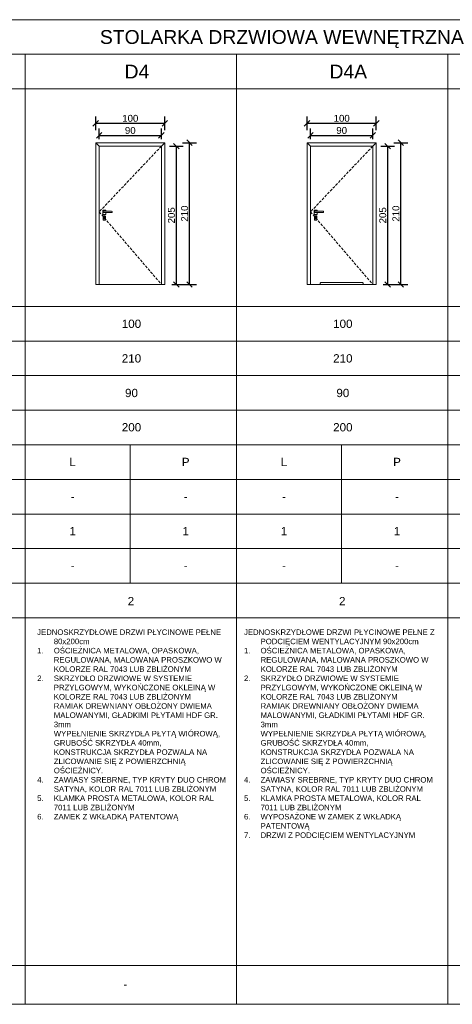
# Model space of a CAD drawing. Header units: millimetres. Extents: x -2720 to 125583, y -8970 to 34912.
# Tile 86 of 105: x 31658 to 32283, y 31447 to 32870. Entities that reach past the tile are written whole.
import ezdxf
from ezdxf.enums import TextEntityAlignment as Align

# ---------------------------------------------------------------- set-up
doc = ezdxf.new("R2010")
doc.units = ezdxf.units.MM
doc.linetypes.add('HIDDEN', pattern=[1.905, 1.27, -0.635])
for name, color, linetype, lineweight in [('A - Opisy', 44, 'Continuous', 9), ('A_WIDOK', 141, 'Continuous', 13), ('DRZWI', 20, 'Continuous', 5), ('tabelka', 133, 'Continuous', 5)]:
    doc.layers.add(name, color=color, linetype=linetype, lineweight=lineweight)
doc.styles.add('ARIACE', font='arial.ttf')
doc.styles.get("Standard").update_dxf_attribs({"font": 'arial.ttf'})
doc.dimstyles.new('1 do 100', dxfattribs={"dimtxt": 10, "dimasz": 8, "dimexe": 10, "dimexo": 10, "dimgap": 2, "dimtad": 1, "dimdec": 0, "dimtxsty": 'Standard', "dimblk": 'OBLIQUE', "dimcen": 2.5, "dimadec": 0, "dimazin": 0, "dimtfac": 1, "dimtdec": 0, "dimtmove": 0, "dimatfit": 3, "dimldrblk": 'OBLIQUE', "dimfxl": 10, "dimfxlon": 1, "dimarcsym": 0})

# ---------------------------------------------------------------- blocks, each defined once
blk = doc.blocks.new('_Oblique')
at = {"color": 0, "linetype": 'ByBlock', "lineweight": -2}
blk.add_line((-0.5, -0.5), (0.5, 0.5), dxfattribs=at)
blk = doc.blocks.new('*D654')
at = {"layer": 'A_WIDOK', "color": 0, "linetype": 'ByBlock', "lineweight": -2, "transparency": 16777216}
for p, q in [((31772.6, 32697.2), (31772.6, 32712.8)), ((31862.6, 32697.2), (31862.6, 32712.8)), ((31772.6, 32702.8), (31862.6, 32702.8))]:
    blk.add_line(p, q, dxfattribs=at)
at = {"layer": 'Defpoints', "color": 0, "linetype": 'ByBlock', "transparency": 16777216}
for p in [(31862.6, 32702.8), (31772.6, 32687.2), (31862.6, 32687.2)]:
    blk.add_point(p, dxfattribs=at)
at = {"layer": 'A_WIDOK', "color": 0, "linetype": 'ByBlock', "lineweight": -2, "transparency": 16777216, "xscale": 8, "yscale": 8, "zscale": 8, "rotation": 180}
blk.add_blockref('_Oblique', (31772.6, 32702.8), dxfattribs=at)
at = {"layer": 'A_WIDOK', "color": 0, "linetype": 'ByBlock', "lineweight": -2, "transparency": 16777216, "xscale": 8, "yscale": 8, "zscale": 8}
blk.add_blockref('_Oblique', (31862.6, 32702.8), dxfattribs=at)
at = {"layer": 'A_WIDOK', "color": 0, "linetype": 'ByBlock', "transparency": 16777216, "insert": (31817.6, 32709.9), "char_height": 10, "attachment_point": 5}
blk.add_mtext('90', dxfattribs=at)
blk = doc.blocks.new('*D655')
at = {"layer": 'A_WIDOK', "color": 0, "linetype": 'ByBlock', "lineweight": -2, "transparency": 16777216}
for p, q in [((31874.2, 32687.2), (31894.2, 32687.2)), ((31884.2, 32487.2), (31884.2, 32687.2)), ((31877.6, 32487.2), (31894.2, 32487.2))]:
    blk.add_line(p, q, dxfattribs=at)
at = {"layer": 'Defpoints', "color": 0, "linetype": 'ByBlock', "transparency": 16777216}
for p in [(31862.6, 32687.2), (31884.2, 32687.2), (31867.6, 32487.2)]:
    blk.add_point(p, dxfattribs=at)
at = {"layer": 'A_WIDOK', "color": 0, "linetype": 'ByBlock', "lineweight": -2, "transparency": 16777216, "xscale": 8, "yscale": 8, "zscale": 8}
for p, rotation in [((31884.2, 32687.2), 90), ((31884.2, 32487.2), 270)]:
    blk.add_blockref('_Oblique', p, dxfattribs=dict(at, rotation=rotation))
at = {"layer": 'A_WIDOK', "color": 0, "linetype": 'ByBlock', "transparency": 16777216, "insert": (31877.1, 32587.2), "char_height": 10, "attachment_point": 5, "rotation": 90}
blk.add_mtext('205', dxfattribs=at)
blk = doc.blocks.new('*D656')
at = {"layer": 'A_WIDOK', "color": 0, "linetype": 'ByBlock', "lineweight": -2, "transparency": 16777216}
for p, q in [((31893.2, 32692.2), (31913.2, 32692.2)), ((31903.2, 32487.2), (31903.2, 32692.2)), ((31893.2, 32487.2), (31913.2, 32487.2))]:
    blk.add_line(p, q, dxfattribs=at)
at = {"layer": 'Defpoints', "color": 0, "linetype": 'ByBlock', "transparency": 16777216}
for p in [(31867.6, 32692.2), (31903.2, 32692.2), (31867.6, 32487.2)]:
    blk.add_point(p, dxfattribs=at)
at = {"layer": 'A_WIDOK', "color": 0, "linetype": 'ByBlock', "lineweight": -2, "transparency": 16777216, "xscale": 8, "yscale": 8, "zscale": 8}
for p, rotation in [((31903.2, 32692.2), 90), ((31903.2, 32487.2), 270)]:
    blk.add_blockref('_Oblique', p, dxfattribs=dict(at, rotation=rotation))
at = {"layer": 'A_WIDOK', "color": 0, "linetype": 'ByBlock', "transparency": 16777216, "insert": (31896.1, 32589.7), "char_height": 10, "attachment_point": 5, "rotation": 90}
blk.add_mtext('210', dxfattribs=at)
blk = doc.blocks.new('*D657')
at = {"layer": 'A_WIDOK', "color": 0, "linetype": 'ByBlock', "lineweight": -2, "transparency": 16777216}
for p, q in [((31767.6, 32710.3), (31767.6, 32730.3)), ((31867.6, 32710.3), (31867.6, 32730.3)), ((31767.6, 32720.3), (31867.6, 32720.3))]:
    blk.add_line(p, q, dxfattribs=at)
at = {"layer": 'Defpoints', "color": 0, "linetype": 'ByBlock', "transparency": 16777216}
for p in [(31867.6, 32720.3), (31767.6, 32692.2), (31867.6, 32692.2)]:
    blk.add_point(p, dxfattribs=at)
at = {"layer": 'A_WIDOK', "color": 0, "linetype": 'ByBlock', "lineweight": -2, "transparency": 16777216, "xscale": 8, "yscale": 8, "zscale": 8, "rotation": 180}
blk.add_blockref('_Oblique', (31767.6, 32720.3), dxfattribs=at)
at = {"layer": 'A_WIDOK', "color": 0, "linetype": 'ByBlock', "lineweight": -2, "transparency": 16777216, "xscale": 8, "yscale": 8, "zscale": 8}
blk.add_blockref('_Oblique', (31867.6, 32720.3), dxfattribs=at)
at = {"layer": 'A_WIDOK', "color": 0, "linetype": 'ByBlock', "transparency": 16777216, "insert": (31817.6, 32727.4), "char_height": 10, "attachment_point": 5}
blk.add_mtext('100', dxfattribs=at)
blk = doc.blocks.new('*D658')
at = {"layer": 'A_WIDOK', "color": 0, "linetype": 'ByBlock', "lineweight": -2, "transparency": 16777216}
for p, q in [((32078.2, 32697.2), (32078.2, 32712.8)), ((32168.2, 32697.2), (32168.2, 32712.8)), ((32078.2, 32702.8), (32168.2, 32702.8))]:
    blk.add_line(p, q, dxfattribs=at)
at = {"layer": 'Defpoints', "color": 0, "linetype": 'ByBlock', "transparency": 16777216}
for p in [(32168.2, 32702.8), (32078.2, 32687.2), (32168.2, 32687.2)]:
    blk.add_point(p, dxfattribs=at)
at = {"layer": 'A_WIDOK', "color": 0, "linetype": 'ByBlock', "lineweight": -2, "transparency": 16777216, "xscale": 8, "yscale": 8, "zscale": 8, "rotation": 180}
blk.add_blockref('_Oblique', (32078.2, 32702.8), dxfattribs=at)
at = {"layer": 'A_WIDOK', "color": 0, "linetype": 'ByBlock', "lineweight": -2, "transparency": 16777216, "xscale": 8, "yscale": 8, "zscale": 8}
blk.add_blockref('_Oblique', (32168.2, 32702.8), dxfattribs=at)
at = {"layer": 'A_WIDOK', "color": 0, "linetype": 'ByBlock', "transparency": 16777216, "insert": (32123.2, 32709.9), "char_height": 10, "attachment_point": 5}
blk.add_mtext('90', dxfattribs=at)
blk = doc.blocks.new('*D659')
at = {"layer": 'A_WIDOK', "color": 0, "linetype": 'ByBlock', "lineweight": -2, "transparency": 16777216}
for p, q in [((32179.7, 32687.2), (32199.7, 32687.2)), ((32189.7, 32487.2), (32189.7, 32687.2)), ((32183.2, 32487.2), (32199.7, 32487.2))]:
    blk.add_line(p, q, dxfattribs=at)
at = {"layer": 'Defpoints', "color": 0, "linetype": 'ByBlock', "transparency": 16777216}
for p in [(32168.2, 32687.2), (32189.7, 32687.2), (32173.2, 32487.2)]:
    blk.add_point(p, dxfattribs=at)
at = {"layer": 'A_WIDOK', "color": 0, "linetype": 'ByBlock', "lineweight": -2, "transparency": 16777216, "xscale": 8, "yscale": 8, "zscale": 8}
for p, rotation in [((32189.7, 32687.2), 90), ((32189.7, 32487.2), 270)]:
    blk.add_blockref('_Oblique', p, dxfattribs=dict(at, rotation=rotation))
at = {"layer": 'A_WIDOK', "color": 0, "linetype": 'ByBlock', "transparency": 16777216, "insert": (32182.6, 32587.2), "char_height": 10, "attachment_point": 5, "rotation": 90}
blk.add_mtext('205', dxfattribs=at)
blk = doc.blocks.new('*D660')
at = {"layer": 'A_WIDOK', "color": 0, "linetype": 'ByBlock', "lineweight": -2, "transparency": 16777216}
for p, q in [((32198.7, 32692.2), (32218.7, 32692.2)), ((32208.7, 32487.2), (32208.7, 32692.2)), ((32198.7, 32487.2), (32218.7, 32487.2))]:
    blk.add_line(p, q, dxfattribs=at)
at = {"layer": 'Defpoints', "color": 0, "linetype": 'ByBlock', "transparency": 16777216}
for p in [(32173.2, 32692.2), (32208.7, 32692.2), (32173.2, 32487.2)]:
    blk.add_point(p, dxfattribs=at)
at = {"layer": 'A_WIDOK', "color": 0, "linetype": 'ByBlock', "lineweight": -2, "transparency": 16777216, "xscale": 8, "yscale": 8, "zscale": 8}
for p, rotation in [((32208.7, 32692.2), 90), ((32208.7, 32487.2), 270)]:
    blk.add_blockref('_Oblique', p, dxfattribs=dict(at, rotation=rotation))
at = {"layer": 'A_WIDOK', "color": 0, "linetype": 'ByBlock', "transparency": 16777216, "insert": (32201.6, 32589.7), "char_height": 10, "attachment_point": 5, "rotation": 90}
blk.add_mtext('210', dxfattribs=at)
blk = doc.blocks.new('*D661')
at = {"layer": 'A_WIDOK', "color": 0, "linetype": 'ByBlock', "lineweight": -2, "transparency": 16777216}
for p, q in [((32073.2, 32710.3), (32073.2, 32730.3)), ((32173.2, 32710.3), (32173.2, 32730.3)), ((32073.2, 32720.3), (32173.2, 32720.3))]:
    blk.add_line(p, q, dxfattribs=at)
at = {"layer": 'Defpoints', "color": 0, "linetype": 'ByBlock', "transparency": 16777216}
for p in [(32173.2, 32720.3), (32073.2, 32692.2), (32173.2, 32692.2)]:
    blk.add_point(p, dxfattribs=at)
at = {"layer": 'A_WIDOK', "color": 0, "linetype": 'ByBlock', "lineweight": -2, "transparency": 16777216, "xscale": 8, "yscale": 8, "zscale": 8, "rotation": 180}
blk.add_blockref('_Oblique', (32073.2, 32720.3), dxfattribs=at)
at = {"layer": 'A_WIDOK', "color": 0, "linetype": 'ByBlock', "lineweight": -2, "transparency": 16777216, "xscale": 8, "yscale": 8, "zscale": 8}
blk.add_blockref('_Oblique', (32173.2, 32720.3), dxfattribs=at)
at = {"layer": 'A_WIDOK', "color": 0, "linetype": 'ByBlock', "transparency": 16777216, "insert": (32123.2, 32727.4), "char_height": 10, "attachment_point": 5}
blk.add_mtext('100', dxfattribs=at)

msp = doc.modelspace()

# ---------------------------------------------------------------- linework, layer by layer
at = {"layer": 'A_WIDOK', "linetype": 'HIDDEN', "ltscale": 3}
for points in [[(31862.64, 32687.2), (31772.64, 32592.2), (31862.64, 32487.2)], [(32168.17, 32687.2), (32078.17, 32592.2), (32168.17, 32487.2)]]:
    msp.add_lwpolyline(points, dxfattribs=at)
at = {"layer": 'DRZWI'}
for p, q in [((31772.64, 32687.2), (31767.64, 32692.2)), ((31862.64, 32687.2), (31867.64, 32692.2)), ((32078.17, 32687.2), (32073.17, 32692.2)), ((32168.17, 32687.2), (32173.17, 32692.2))]:
    msp.add_line(p, q, dxfattribs=at)
for points in [[(31767.64, 32487.2), (31767.64, 32692.2), (31867.64, 32692.2), (31867.64, 32487.2)], [(31772.64, 32487.2), (31772.64, 32687.2), (31862.64, 32687.2), (31862.64, 32487.2)], [(32073.17, 32487.2), (32073.17, 32692.2), (32173.17, 32692.2), (32173.17, 32487.2)], [(32078.17, 32487.2), (32078.17, 32687.2), (32168.17, 32687.2), (32168.17, 32487.2)], [(31778.85, 32593.22), (31790.67, 32593.24)], [(31779.76, 32583.79), (31779.76, 32582.01)], [(31780.13, 32583.79), (31780.13, 32582)], [(32084.39, 32593.22), (32096.2, 32593.24)], [(32085.29, 32583.79), (32085.29, 32582.01)], [(32085.67, 32583.79), (32085.67, 32582)], [(31867.64, 32487.2), (31767.64, 32487.2)], [(32173.17, 32487.2), (32073.17, 32487.2)]]:
    msp.add_lwpolyline(points, dxfattribs=at)
for points in [[(31782.1, 32593.23), (31782.1, 32594.07, 0.4707029), (31781.38, 32594.82), (31778.49, 32594.82, 0.3870514), (31777.78, 32594.07), (31777.78, 32589.07, 0.3800833), (31778.5, 32588.32), (31781.38, 32588.32, 0.3440053), (31782.1, 32589.07), (31782.1, 32591.17)], [(31778.85, 32593.22, 0.6968402), (31778.85, 32591.17), (31790.67, 32591.17)], [(32087.64, 32593.23), (32087.64, 32594.07, 0.4707029), (32086.92, 32594.82), (32084.03, 32594.82, 0.3870514), (32083.32, 32594.07), (32083.32, 32589.07, 0.3800833), (32084.04, 32588.32), (32086.92, 32588.32, 0.3440053), (32087.64, 32589.07), (32087.64, 32591.17)], [(32084.39, 32593.22, 0.6968402), (32084.39, 32591.17), (32096.2, 32591.17)]]:
    msp.add_lwpolyline(points, format="xyb", dxfattribs=at)
for points in [[(31779.1, 32580.03), (31780.8, 32580.03, 0.3440053), (31781.55, 32580.81), (31781.55, 32585.75, 0.4707029), (31780.8, 32586.53), (31779.08, 32586.53, 0.3870514), (31778.35, 32585.75), (31778.35, 32580.81, 0.3800833)], [(32084.63, 32580.03), (32086.34, 32580.03, 0.3440053), (32087.09, 32580.81), (32087.09, 32585.75, 0.4707029), (32086.34, 32586.53), (32084.62, 32586.53, 0.3870514), (32083.89, 32585.75), (32083.89, 32580.81, 0.3800833)], [(32093.67, 32490.2), (32152.67, 32490.2, -0.4525344), (32154.17, 32488.7), (32154.17, 32487.2), (32092.17, 32487.2), (32092.17, 32488.7, -0.4525344)]]:
    msp.add_lwpolyline(points, format="xyb", close=True, dxfattribs=at)
for centre in [(31779.94, 32584.47), (32085.48, 32584.47)]:
    msp.add_circle(centre, 0.704, dxfattribs=at)
for centre, radius, start, end in [((31779.94, 32582), 0.187, 179.98289, 0.01711), ((31790.54, 32592.2), 1.04, 276.76216, 83.23784), ((32085.48, 32582), 0.187, 179.98289, 0.01711), ((32096.08, 32592.2), 1.04, 276.76216, 83.23784)]:
    msp.add_arc(centre, radius, start, end, dxfattribs=at)
at = {"layer": 'tabelka'}
for p, q in [((30290.81, 32870.03), (33804.16, 32870.03)), ((30290.81, 32820.03), (33804.16, 32820.03)), ((31665.41, 32820.03), (31665.41, 31446.62)), ((31970.94, 32820.03), (31970.94, 31446.62)), ((32276.48, 32820.03), (32276.48, 31446.62)), ((30290.81, 32770.03), (33804.16, 32770.03)), ((30290.81, 32455.42), (33804.16, 32455.42)), ((30400.63, 32405.42), (33804.16, 32405.42)), ((30290.81, 32355.42), (33804.16, 32355.42)), ((30400.63, 32305.42), (33804.16, 32305.42)), ((30290.81, 32255.42), (33804.16, 32255.42)), ((30290.81, 32205.42), (33804.16, 32205.42)), ((30333.44, 32205.42), (33804.16, 32205.42)), ((30333.44, 32155.42), (33804.16, 32155.42)), ((30333.44, 32105.42), (33804.16, 32105.42)), ((30290.81, 32055.42), (33804.16, 32055.42)), ((30333.44, 32055.42), (33804.16, 32055.42)), ((30290.81, 32005.42), (33804.16, 32005.42)), ((30290.81, 31502.85), (33804.16, 31502.85)), ((30290.81, 31446.62), (33804.16, 31446.62))]:
    msp.add_line(p, q, dxfattribs=at)
for points in [[(31817.64, 32255.42), (31817.64, 32055.42)], [(32123.17, 32255.42), (32123.17, 32055.42)]]:
    msp.add_lwpolyline(points, dxfattribs=at)

# ---------------------------------------------------------------- texts
at = {"layer": 'A - Opisy', "style": 'ARIACE'}
for s, p in [('STOLARKA DRZWIOWA WEWNĘTRZNA', (32036.74, 32845.03)), ('D4', (31827.2, 32795.03)), ('D4A', (32132.73, 32795.03))]:
    msp.add_text(s, height=20, dxfattribs=at).set_placement(p, align=Align.MIDDLE_CENTER)
at = {"layer": 'A - Opisy'}
for s, p in [('100', (31819.31, 32430.42)), ('100', (32124.85, 32430.42)), ('210', (31819.31, 32380.42)), ('210', (32124.85, 32380.42)), ('90', (31819.34, 32330.42)), ('90', (32124.88, 32330.42)), ('200', (31819.34, 32280.85)), ('200', (32124.88, 32280.85)), ('L', (31734.29, 32230.68)), ('P', (31897.7, 32230.68)), ('L', (32039.83, 32230.68)), ('P', (32203.24, 32230.68)), ('-', (31734.29, 32180.68)), ('-', (31897.7, 32180.68)), ('-', (32039.83, 32180.68)), ('-', (32203.24, 32180.68)), ('1', (31734.29, 32130.68)), ('1', (31897.7, 32130.68)), ('1', (32039.83, 32130.68)), ('1', (32203.24, 32130.68)), ('-', (31734.29, 32080.68)), ('-', (31897.7, 32080.68)), ('-', (32039.83, 32080.68)), ('-', (32203.24, 32080.68)), ('2', (31818.5, 32029.46)), ('2', (32124.03, 32029.46))]:
    msp.add_text(s, height=12, dxfattribs=at).set_placement(p, align=Align.MIDDLE_CENTER)
msp.add_text('-', height=12, dxfattribs=at).set_placement((31807.72, 31469.64))
at = {"layer": 'A - Opisy', "char_height": 8, "width": 295.9317, "attachment_point": 1}
for s, insert in [('\\pxi-3,l5,t5;JEDNOSKRZYDŁOWE DRZWI PŁYCINOWE PEŁNE 80x200cm\\P1.^IOŚCIEŻNICA METALOWA, OPASKOWA, REGULOWANA, MALOWANA PROSZKOWO W KOLORZE RAL 7043 LUB ZBLIŻONYM\\P2.^ISKRZYDŁO DRZWIOWE W SYSTEMIE PRZYLGOWYM, WYKOŃCZONE OKLEINĄ W KOLORZE RAL 7043 LUB ZBLIŻONYM\\P^IRAMIAK DREWNIANY OBŁOŻONY DWIEMA MALOWANYMI, GŁADKIMI PŁYTAMI HDF GR. 3mm\\P^IWYPEŁNIENIE SKRZYDŁA PŁYTĄ WIÓROWĄ, GRUBOŚĆ SKRZYDŁA 40mm,\\P^IKONSTRUKCJA SKRZYDŁA POZWALA NA ZLICOWANIE SIĘ Z POWIERZCHNIĄ OŚCIEŻNICY.\\P4.^IZAWIASY SREBRNE, TYP KRYTY DUO CHROM SATYNA, KOLOR RAL 7011 LUB ZBLIŻONYM\\P5.^IKLAMKA PROSTA METALOWA, KOLOR RAL 7011 LUB ZBLIŻONYM\\P6.^IZAMEK Z WKŁADKĄ PATENTOWĄ', (31667.05, 31988.59)), ('\\pxi-3,l5,t5;JEDNOSKRZYDŁOWE DRZWI PŁYCINOWE PEŁNE Z PODCIĘCIEM WENTYLACYJNYM 90x200cm\\P1.^IOŚCIEŻNICA METALOWA, OPASKOWA, REGULOWANA, MALOWANA PROSZKOWO W KOLORZE RAL 7043 LUB ZBLIŻONYM\\P2.^ISKRZYDŁO DRZWIOWE W SYSTEMIE PRZYLGOWYM, WYKOŃCZONE OKLEINĄ W KOLORZE RAL 7043 LUB ZBLIŻONYM\\P^IRAMIAK DREWNIANY OBŁOŻONY DWIEMA MALOWANYMI, GŁADKIMI PŁYTAMI HDF GR. 3mm\\P^IWYPEŁNIENIE SKRZYDŁA PŁYTĄ WIÓROWĄ, GRUBOŚĆ SKRZYDŁA 40mm,\\P^IKONSTRUKCJA SKRZYDŁA POZWALA NA ZLICOWANIE SIĘ Z POWIERZCHNIĄ OŚCIEŻNICY.\\P4.^IZAWIASY SREBRNE, TYP KRYTY DUO CHROM SATYNA, KOLOR RAL 7011 LUB ZBLIŻONYM\\P5.^IKLAMKA PROSTA METALOWA, KOLOR RAL 7011 LUB ZBLIŻONYM\\P6.^IWYPOSAŻONE W ZAMEK Z WKŁADKĄ PATENTOWĄ\\P7.^IDRZWI Z PODCIĘCIEM WENTYLACYJNYM', (31966, 31988.59))]:
    msp.add_mtext(s, dxfattribs=dict(at, insert=insert))

# ---------------------------------------------------------------- dimensions: what is measured, and where the dimension line sits
at = {"layer": 'A_WIDOK', "linetype": 'ByBlock'}
for base, p1, p2, picture, middle in [((31867.64, 32720.3), (31767.64, 32692.2), (31867.64, 32692.2), '*D657', (31817.64, 32727.4)), ((32173.17, 32720.3), (32073.17, 32692.2), (32173.17, 32692.2), '*D661', (32123.17, 32727.4)), ((31862.64, 32702.75), (31772.64, 32687.2), (31862.64, 32687.2), '*D654', (31817.64, 32709.86)), ((32168.17, 32702.75), (32078.17, 32687.2), (32168.17, 32687.2), '*D658', (32123.17, 32709.86))]:
    dim = msp.add_linear_dim(base=base, p1=p1, p2=p2, dimstyle='1 do 100', dxfattribs=at)
    dim.commit()
    dim.dimension.update_dxf_attribs({"geometry": picture, "text_midpoint": middle})
for base, p1, p2, text, picture, middle in [((31903.16, 32692.2), (31867.64, 32487.2), (31867.64, 32692.2), '210', '*D656', (31896.05, 32589.71)), ((32208.69, 32692.2), (32173.17, 32487.2), (32173.17, 32692.2), '210', '*D660', (32201.59, 32589.7)), ((31884.19, 32687.2), (31867.64, 32487.2), (31862.64, 32687.2), '205', '*D655', (31877.08, 32587.21)), ((32189.72, 32687.2), (32173.17, 32487.2), (32168.17, 32687.2), '205', '*D659', (32182.62, 32587.2))]:
    dim = msp.add_linear_dim(base=base, p1=p1, p2=p2, angle=90, text=text, dimstyle='1 do 100', dxfattribs=at)
    dim.commit()
    dim.dimension.update_dxf_attribs({"geometry": picture, "text_midpoint": middle})

doc.saveas('drawing.dxf')
